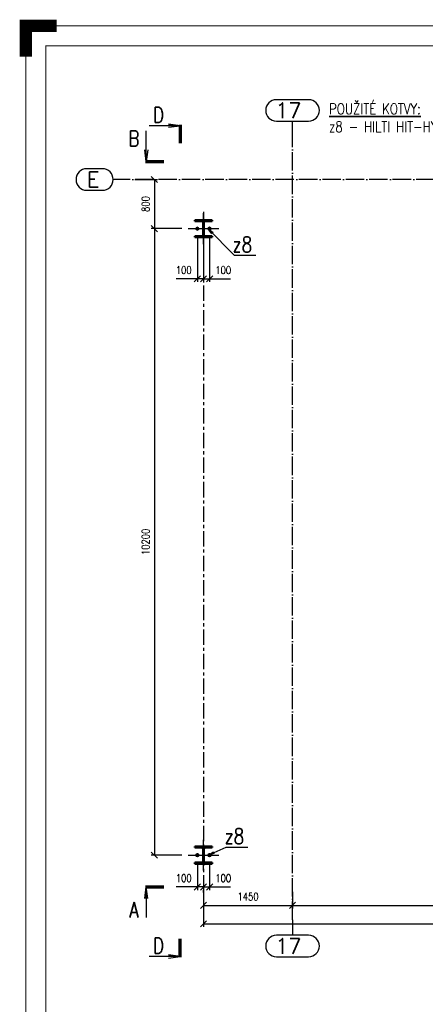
# Paper-space layout 'Layout1' of a CAD drawing. Extents: x -2 to 1033, y -36 to 596.
# Tile 9 of 56: x -2 to 130, y 275 to 596. Entities that reach past the tile are written whole.
import ezdxf
from ezdxf.enums import TextEntityAlignment as Align

# ---------------------------------------------------------------- set-up
doc = ezdxf.new("R2010")
doc.units = 0
for name, pattern in [('ACAD_ISO02W100', [15, 12, -3]), ('ACAD_ISO04W100', [30.5, 24, -3, 0.5, -3]), ('HP_01_CER_B', [8, 5, -1, 1, -1])]:
    doc.linetypes.add(name, pattern=pattern)
doc.layers.get('0').update_dxf_attribs({"linetype": 'CONTINUOUS'})
doc.layers.get('DEFPOINTS').update_dxf_attribs({"color": 132, "linetype": 'CONTINUOUS'})
doc.layers.add('RAMECEK_HP', color=251, linetype='CONTINUOUS')
for name, color, linetype, lineweight in [('SS_KOTVY', 2, 'CONTINUOUS', 35), ('SS_KOTY', 3, 'CONTINUOUS', 25), ('SS_OSY_025', 7, 'HP_01_CER_B', 25), ('SS_PLNA_025', 7, 'CONTINUOUS', 25), ('SS_POPIS_PROFILU', 13, 'CONTINUOUS', 25), ('SS_REZ', 6, 'CONTINUOUS', 70), ('SS_SLOUPY', 143, 'CONTINUOUS', 50), ('SS_SRAFY', 8, 'CONTINUOUS', 18), ('SS_TEXT35', 2, 'CONTINUOUS', 35), ('SS_TEXT7', 6, 'CONTINUOUS', 70)]:
    doc.layers.add(name, color=color, linetype=linetype, lineweight=lineweight)
doc.styles.add('ROMANS', font='romans.shx', dxfattribs={"width": 0.8})
doc.styles.add('romans.shx', font='romans.shx', dxfattribs={"height": 5})
doc.dimstyles.new('A-1_(2.5)_50AS', dxfattribs={"dimtxt": 2.5, "dimasz": 2, "dimexe": 1, "dimexo": 2, "dimgap": 0, "dimtad": 0, "dimdec": 1, "dimlfac": 50, "dimrnd": 1, "dimtxsty": 'ROMANS', "dimblk1": 'OBLIQUE', "dimblk2": 'OBLIQUE', "dimsah": 1, "dimcen": 2, "dimclrd": 256, "dimclre": 256, "dimclrt": 256, "dimadec": 1, "dimazin": 2, "dimtfac": 0.714286, "dimtdec": 1, "dimtmove": 0, "dimatfit": 3, "dimldrblk": 'OPEN', "dimfxl": 1, "dimtvp": 1.142857, "dimtfill": 1, "dimtolj": 1, "dimlwd": -1, "dimlwe": -1, "dimarcsym": 0})
pattern_1 = [(45, (-3807.25321, -274.841623), (-0.0449012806, 0.0449012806), [])]

# ---------------------------------------------------------------- blocks, each defined once
blk = doc.blocks.new('*U6')
at = {"layer": 'RAMECEK_HP', "lineweight": 40, "const_width": 4}
blk.add_lwpolyline([(0, 584), (0, 594), (10, 594)], dxfattribs=at)
at = {"layer": 'RAMECEK_HP', "lineweight": 35, "const_width": 0.35}
for points in [[(0, 594), (0, 0), (841, 0), (841, 594)], [(6.5, 587.5), (6.5, 6.5), (834.5, 6.5), (834.5, 587.5)]]:
    blk.add_lwpolyline(points, close=True, dxfattribs=at)
at = {"layer": 'DEFPOINTS', "style": 'ROMANS', "width": 0.8}
blk.add_attdef('TISK', text='', height=10, dxfattribs=at).set_placement((841, -33), align=Align.RIGHT)
blk = doc.blocks.new('0KRIZ(Z)')
at = {"color": 0, "linetype": 'ByBlock', "ltscale": 0.5}
for p, q in [((0, -0.5), (0, 0.5)), ((-0.5, 0), (0.5, 0)), ((0, 0), (0, 0, 1))]:
    blk.add_line(p, q, dxfattribs=at)
blk = doc.blocks.new('_Oblique')
at = {"color": 0, "linetype": 'ByBlock', "lineweight": -2}
blk.add_line((-0.5, -0.5), (0.5, 0.5), dxfattribs=at)
blk = doc.blocks.new('*D9')
at = {"layer": 'DEFPOINTS', "color": 0, "transparency": 16777216}
for p in [(57.85, 313.83, 10), (86.85, 313.96), (86.85, 307.6)]:
    blk.add_point(p, dxfattribs=at)
at = {"layer": 'SS_KOTY', "transparency": 16777216}
for p, q in [((57.85, 311.83), (57.85, 306.6)), ((86.85, 311.96), (86.85, 306.6)), ((57.85, 307.6), (86.85, 307.6))]:
    blk.add_line(p, q, dxfattribs=at)
at = {"layer": 'SS_KOTY', "transparency": 16777216, "xscale": 2, "yscale": 2, "zscale": 2, "rotation": 180}
blk.add_blockref('_Oblique', (57.85, 307.6), dxfattribs=at)
at = {"layer": 'SS_KOTY', "transparency": 16777216, "xscale": 2, "yscale": 2, "zscale": 2}
blk.add_blockref('_Oblique', (86.85, 307.6), dxfattribs=at)
at = {"layer": 'SS_KOTY', "transparency": 16777216, "insert": (72.35, 310.46), "char_height": 2.5, "attachment_point": 5, "style": 'ROMANS', "bg_fill": 3, "box_fill_scale": 1.1, "bg_fill_color": 256, "bg_fill_true_color": 13158600, "bg_fill_transparency": 0}
blk.add_mtext('\\A1;1450', dxfattribs=at)
blk = doc.blocks.new('_OPEN')
at = {"color": 0, "linetype": 'ByBlock'}
for p, q in [((-1, 0.17), (0, 0)), ((0, 0), (-1, -0.17)), ((0, 0), (-1, 0))]:
    blk.add_line(p, q, dxfattribs=at)
blk = doc.blocks.new('*D12')
at = {"layer": 'DEFPOINTS', "color": 0, "transparency": 16777216}
for p in [(33.44, 543.96), (41.85, 527.96), (52.85, 527.96)]:
    blk.add_point(p, dxfattribs=at)
at = {"layer": 'SS_KOTY', "transparency": 16777216}
for p, q in [((35.44, 543.96), (42.85, 543.96)), ((41.85, 543.96), (41.85, 527.96)), ((50.85, 527.96), (40.85, 527.96))]:
    blk.add_line(p, q, dxfattribs=at)
at = {"layer": 'SS_KOTY', "transparency": 16777216, "xscale": 2, "yscale": 2, "zscale": 2}
for p, rotation in [((41.85, 543.96), 90), ((41.85, 527.96), 270)]:
    blk.add_blockref('_Oblique', p, dxfattribs=dict(at, rotation=rotation))
at = {"layer": 'SS_KOTY', "transparency": 16777216, "insert": (38.99, 535.96), "char_height": 2.5, "attachment_point": 5, "rotation": 90, "style": 'ROMANS', "bg_fill": 3, "box_fill_scale": 1.1, "bg_fill_color": 256, "bg_fill_true_color": 13158600, "bg_fill_transparency": 0}
blk.add_mtext('\\A1;800', dxfattribs=at)
blk = doc.blocks.new('*D13')
at = {"layer": 'DEFPOINTS', "color": 0, "transparency": 16777216}
for p in [(52.85, 527.96), (41.85, 323.96), (52.85, 323.96)]:
    blk.add_point(p, dxfattribs=at)
at = {"layer": 'SS_KOTY', "transparency": 16777216}
for p, q in [((50.85, 527.96), (40.85, 527.96)), ((41.85, 527.96), (41.85, 323.96)), ((50.85, 323.96), (40.85, 323.96))]:
    blk.add_line(p, q, dxfattribs=at)
at = {"layer": 'SS_KOTY', "transparency": 16777216, "xscale": 2, "yscale": 2, "zscale": 2}
for p, rotation in [((41.85, 527.96), 90), ((41.85, 323.96), 270)]:
    blk.add_blockref('_Oblique', p, dxfattribs=dict(at, rotation=rotation))
at = {"layer": 'SS_KOTY', "transparency": 16777216, "insert": (38.99, 425.96), "char_height": 2.5, "attachment_point": 5, "rotation": 90, "style": 'ROMANS', "bg_fill": 3, "box_fill_scale": 1.1, "bg_fill_color": 256, "bg_fill_true_color": 13158600, "bg_fill_transparency": 0}
blk.add_mtext('\\A1;10200', dxfattribs=at)
blk = doc.blocks.new('*D14')
at = {"layer": 'DEFPOINTS', "color": 0, "transparency": 16777216}
for p in [(55.85, 323.52, 1), (55.85, 313.6), (57.85, 313.83, 10)]:
    blk.add_point(p, dxfattribs=at)
at = {"layer": 'SS_KOTY', "transparency": 16777216}
for p, q in [((55.85, 321.52), (55.85, 312.6)), ((55.85, 313.6), (48.99, 313.6)), ((57.85, 313.6), (55.85, 313.6)), ((57.85, 311.83), (57.85, 312.6))]:
    blk.add_line(p, q, dxfattribs=at)
at = {"layer": 'SS_KOTY', "transparency": 16777216, "xscale": 2, "yscale": 2, "zscale": 2, "rotation": 180}
blk.add_blockref('_Oblique', (55.85, 313.6), dxfattribs=at)
at = {"layer": 'SS_KOTY', "transparency": 16777216, "xscale": 2, "yscale": 2, "zscale": 2}
blk.add_blockref('_Oblique', (57.85, 313.6), dxfattribs=at)
at = {"layer": 'SS_KOTY', "transparency": 16777216, "insert": (51.42, 316.46), "char_height": 2.5, "attachment_point": 5, "style": 'ROMANS', "bg_fill": 3, "box_fill_scale": 1.1, "bg_fill_color": 256, "bg_fill_true_color": 13158600, "bg_fill_transparency": 0}
blk.add_mtext('\\A1;100', dxfattribs=at)
blk = doc.blocks.new('*D15')
at = {"layer": 'DEFPOINTS', "color": 0, "transparency": 16777216}
for p in [(59.85, 323.52, 1), (57.85, 318.96), (59.85, 313.6)]:
    blk.add_point(p, dxfattribs=at)
at = {"layer": 'SS_KOTY', "transparency": 16777216}
for p, q in [((59.85, 321.52), (59.85, 312.6)), ((57.85, 316.96), (57.85, 312.6)), ((57.85, 313.6), (59.85, 313.6)), ((59.85, 313.6), (66.7, 313.6))]:
    blk.add_line(p, q, dxfattribs=at)
at = {"layer": 'SS_KOTY', "transparency": 16777216, "xscale": 2, "yscale": 2, "zscale": 2, "rotation": 180}
blk.add_blockref('_Oblique', (57.85, 313.6), dxfattribs=at)
at = {"layer": 'SS_KOTY', "transparency": 16777216, "xscale": 2, "yscale": 2, "zscale": 2}
blk.add_blockref('_Oblique', (59.85, 313.6), dxfattribs=at)
at = {"layer": 'SS_KOTY', "transparency": 16777216, "insert": (64.28, 316.46), "char_height": 2.5, "attachment_point": 5, "style": 'ROMANS', "bg_fill": 3, "box_fill_scale": 1.1, "bg_fill_color": 256, "bg_fill_true_color": 13158600, "bg_fill_transparency": 0}
blk.add_mtext('\\A1;100', dxfattribs=at)
blk = doc.blocks.new('*D16')
at = {"layer": 'DEFPOINTS', "color": 0, "transparency": 16777216}
for p in [(259.85, 347.83), (86.85, 313.96), (259.85, 307.6)]:
    blk.add_point(p, dxfattribs=at)
at = {"layer": 'SS_KOTY', "transparency": 16777216}
for p, q in [((259.85, 345.83), (259.85, 306.6)), ((86.85, 311.96), (86.85, 306.6)), ((86.85, 307.6), (259.85, 307.6))]:
    blk.add_line(p, q, dxfattribs=at)
at = {"layer": 'SS_KOTY', "transparency": 16777216, "xscale": 2, "yscale": 2, "zscale": 2, "rotation": 180}
blk.add_blockref('_Oblique', (86.85, 307.6), dxfattribs=at)
at = {"layer": 'SS_KOTY', "transparency": 16777216, "xscale": 2, "yscale": 2, "zscale": 2}
blk.add_blockref('_Oblique', (259.85, 307.6), dxfattribs=at)
at = {"layer": 'SS_KOTY', "transparency": 16777216, "insert": (173.35, 310.46), "char_height": 2.5, "attachment_point": 5, "style": 'ROMANS', "bg_fill": 3, "box_fill_scale": 1.1, "bg_fill_color": 256, "bg_fill_true_color": 13158600, "bg_fill_transparency": 0}
blk.add_mtext('\\A1;8650', dxfattribs=at)
blk = doc.blocks.new('*D18')
at = {"layer": 'DEFPOINTS', "color": 0, "transparency": 16777216}
for p in [(259.85, 347.83), (57.85, 314.78), (259.85, 301.6)]:
    blk.add_point(p, dxfattribs=at)
at = {"layer": 'SS_KOTY', "transparency": 16777216}
for p, q in [((259.85, 345.83), (259.85, 300.6)), ((57.85, 312.78), (57.85, 300.6)), ((57.85, 301.6), (259.85, 301.6))]:
    blk.add_line(p, q, dxfattribs=at)
at = {"layer": 'SS_KOTY', "transparency": 16777216, "xscale": 2, "yscale": 2, "zscale": 2, "rotation": 180}
blk.add_blockref('_Oblique', (57.85, 301.6), dxfattribs=at)
at = {"layer": 'SS_KOTY', "transparency": 16777216, "xscale": 2, "yscale": 2, "zscale": 2}
blk.add_blockref('_Oblique', (259.85, 301.6), dxfattribs=at)
at = {"layer": 'SS_KOTY', "transparency": 16777216, "insert": (158.85, 304.46), "char_height": 2.5, "attachment_point": 5, "style": 'ROMANS', "bg_fill": 3, "box_fill_scale": 1.1, "bg_fill_color": 256, "bg_fill_true_color": 13158600, "bg_fill_transparency": 0}
blk.add_mtext('\\A1;10100', dxfattribs=at)
blk = doc.blocks.new('*D21')
at = {"layer": 'DEFPOINTS', "color": 0, "transparency": 16777216}
for p in [(55.85, 527.52, 1), (55.85, 511.6), (57.85, 511.6)]:
    blk.add_point(p, dxfattribs=at)
at = {"layer": 'SS_KOTY', "transparency": 16777216}
for p, q in [((55.85, 525.52), (55.85, 510.6)), ((57.85, 513.6), (57.85, 512.6)), ((55.85, 511.6), (48.99, 511.6)), ((57.85, 511.6), (55.85, 511.6))]:
    blk.add_line(p, q, dxfattribs=at)
at = {"layer": 'SS_KOTY', "transparency": 16777216, "xscale": 2, "yscale": 2, "zscale": 2, "rotation": 180}
blk.add_blockref('_Oblique', (55.85, 511.6), dxfattribs=at)
at = {"layer": 'SS_KOTY', "transparency": 16777216, "xscale": 2, "yscale": 2, "zscale": 2}
blk.add_blockref('_Oblique', (57.85, 511.6), dxfattribs=at)
at = {"layer": 'SS_KOTY', "transparency": 16777216, "insert": (51.42, 514.46), "char_height": 2.5, "attachment_point": 5, "style": 'ROMANS', "bg_fill": 3, "box_fill_scale": 1.1, "bg_fill_color": 256, "bg_fill_true_color": 13158600, "bg_fill_transparency": 0}
blk.add_mtext('\\A1;100', dxfattribs=at)
blk = doc.blocks.new('*D22')
at = {"layer": 'DEFPOINTS', "color": 0, "transparency": 16777216}
for p in [(59.85, 527.52, 1), (57.85, 522.96), (59.85, 511.6)]:
    blk.add_point(p, dxfattribs=at)
at = {"layer": 'SS_KOTY', "transparency": 16777216}
for p, q in [((59.85, 525.52), (59.85, 510.6)), ((57.85, 520.96), (57.85, 510.6)), ((57.85, 511.6), (59.85, 511.6)), ((59.85, 511.6), (66.7, 511.6))]:
    blk.add_line(p, q, dxfattribs=at)
at = {"layer": 'SS_KOTY', "transparency": 16777216, "xscale": 2, "yscale": 2, "zscale": 2, "rotation": 180}
blk.add_blockref('_Oblique', (57.85, 511.6), dxfattribs=at)
at = {"layer": 'SS_KOTY', "transparency": 16777216, "xscale": 2, "yscale": 2, "zscale": 2}
blk.add_blockref('_Oblique', (59.85, 511.6), dxfattribs=at)
at = {"layer": 'SS_KOTY', "transparency": 16777216, "insert": (64.28, 514.46), "char_height": 2.5, "attachment_point": 5, "style": 'ROMANS', "bg_fill": 3, "box_fill_scale": 1.1, "bg_fill_color": 256, "bg_fill_true_color": 13158600, "bg_fill_transparency": 0}
blk.add_mtext('\\A1;100', dxfattribs=at)
blk = doc.blocks.new('*U83')
at = {"layer": 'SS_PLNA_025'}
blk.add_lwpolyline([(-5.2, -3.78), (-5.72, 0), (-6.25, -3.78), (-5.72, 0), (-5.72, -10)], dxfattribs=at)
at = {"layer": 'SS_REZ'}
blk.add_line((-5.99, 0), (0, 0), dxfattribs=at)
at = {"layer": 'SS_TEXT7', "style": 'ROMANS', "width": 0.8}
blk.add_attdef('REZv', text='', height=5, dxfattribs=at).set_placement((-9.72, -10), align=Align.CENTER)
blk = doc.blocks.new('*U85')
at = {"layer": 'SS_PLNA_025'}
blk.add_lwpolyline([(-5.2, 3.78), (-5.72, 0), (-6.25, 3.78), (-5.72, 0), (-5.72, 10)], dxfattribs=at)
at = {"layer": 'SS_REZ'}
blk.add_line((-5.99, 0), (0, 0), dxfattribs=at)
at = {"layer": 'SS_TEXT7', "style": 'ROMANS', "width": 0.8}
blk.add_attdef('REZv', text='', height=5, dxfattribs=at).set_placement((-9.72, 5), align=Align.CENTER)
blk = doc.blocks.new('*U88')
at = {"layer": 'SS_PLNA_025'}
blk.add_lwpolyline([(-3.78, -6.25), (0, -5.72), (-3.78, -5.2), (0, -5.72), (-10, -5.72)], dxfattribs=at)
at = {"layer": 'SS_REZ'}
blk.add_line((0, -5.99), (0, 0), dxfattribs=at)
at = {"layer": 'SS_TEXT7', "style": 'ROMANS', "width": 0.8}
blk.add_attdef('REZs', text='', height=5, dxfattribs=at).set_placement((-7, -4.72), align=Align.CENTER)
blk = doc.blocks.new('*U89')
at = {"layer": 'SS_PLNA_025'}
blk.add_lwpolyline([(-3.78, 5.2), (0, 5.72), (-3.78, 6.25), (0, 5.72), (-10, 5.72)], dxfattribs=at)
at = {"layer": 'SS_REZ'}
blk.add_line((0, 5.99), (0, 0), dxfattribs=at)
at = {"layer": 'SS_TEXT7', "style": 'ROMANS', "width": 0.8}
blk.add_attdef('REZs', text='', height=5, dxfattribs=at).set_placement((-7, 6.72), align=Align.CENTER)

psp = doc.layouts.get("Layout1")

# ---------------------------------------------------------------- linework, layer by layer
at = {"layer": 'SS_OSY_025', "linetype": 'Continuous', "ltscale": 0.25}
for p, q in [((92.073, 569.9574), (81.6206, 569.9574)), ((81.6206, 562.9574), (92.073, 562.9574)), ((24.9402, 547.4584), (19.845, 547.4584)), ((19.845, 540.4584), (24.9402, 540.4584)), ((92.073, 297.8594), (81.6206, 297.8594)), ((81.6206, 290.8594), (92.073, 290.8594))]:
    psp.add_line(p, q, dxfattribs=at)
at = {"layer": 'SS_OSY_025', "linetype": 'ACAD_ISO04W100', "ltscale": 0.25}
for p, q in [((86.8468, 557.9574), (86.8468, 562.9574)), ((86.8468, 557.9584), (86.8468, 557.9574))]:
    psp.add_line(p, q, dxfattribs=at)
at = {"layer": 'SS_OSY_025'}
psp.add_line((57.8468, 533.4623, 10), (57.8468, 313.8284, 10), dxfattribs=at)
at = {"layer": 'SS_OSY_025', "linetype": 'Continuous', "ltscale": 0.25}
for centre, start, end in [((81.6206, 566.4574), 90, 270), ((92.073, 566.4574), 270, 90), ((19.845, 543.9584), 90, 270), ((24.9402, 543.9584), 270, 90), ((81.6206, 294.3594), 90, 270), ((92.073, 294.3594), 270, 90)]:
    psp.add_arc(centre, 3.5, start, end, dxfattribs=at)
at = {"layer": 'SS_SLOUPY', "color": 1, "linetype": 'Continuous', "ltscale": 0.25}
for p, q in [((60.6468, 530.7584), (55.0468, 530.7584)), ((55.0468, 530.7584), (55.0468, 530.3984)), ((55.0468, 530.3984), (57.2618, 530.3984)), ((58.4318, 530.3984), (60.6468, 530.3984)), ((60.6468, 530.3984), (60.6468, 530.7584)), ((55.0468, 326.7584), (55.0468, 326.3984))]:
    psp.add_line(p, q, dxfattribs=at)
at = {"layer": 'SS_SLOUPY', "color": 1, "linetype": 'Continuous', "ltscale": 0.25, "extrusion": (0, 0, -1)}
for centre, start, end in [((-57.2618, 529.9184), 90, 180), ((-58.4318, 529.9184), 0, 90)]:
    psp.add_arc(centre, 0.48, start, end, dxfattribs=at)

# ---------------------------------------------------------------- block references
at = {"layer": 'RAMECEK_HP'}
psp.add_blockref('*U6', (0, 0), dxfattribs=at)
at = {"layer": 'SS_OSY_025', "xscale": 10, "yscale": 10}
for p in [(57.8468, 527.9584), (57.8468, 323.9584)]:
    psp.add_blockref('0KRIZ(Z)', p, dxfattribs=at)
at = {"layer": 'SS_REZ'}
for name, p, values in [('*U89', (50.2086, 555.7521), {'REZs': 'D'}), ('*U85', (44.9503, 549.8054, -10), {'REZv': 'B'}), ('*U83', (44.9503, 313.6045, -10), {'REZv': 'A'}), ('*U88', (50.2086, 296.7033), {'REZs': 'D'})]:
    psp.add_blockref(name, p, dxfattribs=at).add_auto_attribs(values)

# ---------------------------------------------------------------- texts
at = {"layer": 'SS_OSY_025', "color": 7, "style": 'romans.shx'}
for s, p in [('17', (81.1817, 563.9574)), ('E', (19.9022, 541.4584)), ('17', (81.1817, 291.8594))]:
    psp.add_text(s, height=5, dxfattribs=at).set_placement(p)
at = {"layer": 'SS_TEXT35', "insert": (98.7367, 568.7187), "char_height": 3.5, "attachment_point": 1, "style": 'ROMANS'}
psp.add_mtext_dynamic_manual_height_columns('{\\LPOUŽITÉ KOTVY:\\P}z8 - HILTI HIT-HY 200-A V3 + HAS-U M24x300 8.8 hef = min. 200 mm', width=239.392882, gutter_width=12.5, heights=[0], dxfattribs=at)

# ---------------------------------------------------------------- next in the draw order: dimensions: what is measured, and where the dimension line sits
at = {"layer": 'SS_KOTY'}
dim = psp.add_linear_dim(base=(41.8516, 527.9584), p1=(33.4402, 543.9584), p2=(52.8468, 527.9584), angle=90, dimstyle='A-1_(2.5)_50AS', dxfattribs=at)
dim.commit()
dim.dimension.update_dxf_attribs({"geometry": '*D12', "text_midpoint": (38.9944, 535.9584)})
dim = psp.add_linear_dim(base=(86.8468, 307.6045), p1=(57.8468, 313.8284, 10), p2=(86.8468, 313.9584), dimstyle='A-1_(2.5)_50AS', dxfattribs=at)
dim.commit()
dim.dimension.update_dxf_attribs({"geometry": '*D9', "text_midpoint": (72.3468, 310.4617)})

# ---------------------------------------------------------------- next in the draw order: linework, layer by layer
at = {"layer": 'SS_OSY_025', "linetype": 'ACAD_ISO04W100', "ltscale": 0.25}
for p, q in [((33.4402, 543.9584), (28.4402, 543.9584)), ((308.4468, 543.9584), (33.4392, 543.9584)), ((33.4392, 543.9584), (33.4402, 543.9584))]:
    psp.add_line(p, q, dxfattribs=at)

# ---------------------------------------------------------------- next in the draw order: dimensions: what is measured, and where the dimension line sits
at = {"layer": 'SS_KOTY'}
dim = psp.add_linear_dim(base=(41.8516, 323.9584), p1=(52.8468, 527.9584), p2=(52.8468, 323.9584), angle=90, dimstyle='A-1_(2.5)_50AS', override={"dimtmove": 1}, dxfattribs=at)
dim.commit()
dim.dimension.update_dxf_attribs({"geometry": '*D13', "text_midpoint": (38.9944, 425.9584)})
dim = psp.add_linear_dim(base=(259.8468, 307.6045), p1=(86.8468, 313.9584), p2=(259.8468, 347.8284), dimstyle='A-1_(2.5)_50AS', override={"dimtmove": 1}, dxfattribs=at)
dim.commit()
dim.dimension.update_dxf_attribs({"geometry": '*D16', "text_midpoint": (173.3468, 310.4617)})

# ---------------------------------------------------------------- next in the draw order: dimensions: what is measured, and where the dimension line sits
for base, p1, p2, picture, middle in [((55.8468, 511.6045), (57.8468, 511.6045), (55.8468, 527.5184, 1), '*D21', (51.4182, 514.4617)), ((55.8468, 313.6045), (57.8468, 313.8284, 10), (55.8468, 323.5184, 1), '*D14', (51.4182, 316.4617))]:
    dim = psp.add_linear_dim(base=base, p1=p1, p2=p2, dimstyle='A-1_(2.5)_50AS', dxfattribs=at)
    dim.commit()
    dim.dimension.update_dxf_attribs({"geometry": picture, "text_midpoint": middle})

# ---------------------------------------------------------------- next in the draw order: linework, layer by layer
at = {"layer": 'SS_SLOUPY', "color": 1, "linetype": 'Continuous', "ltscale": 0.25}
for p, q in [((55.0468, 525.5184), (55.0468, 525.1584)), ((55.0468, 321.5184), (55.0468, 321.1584))]:
    psp.add_line(p, q, dxfattribs=at)

# ---------------------------------------------------------------- next in the draw order: dimensions: what is measured, and where the dimension line sits
at = {"layer": 'SS_KOTY'}
for base, p1, p2, picture, middle in [((59.8468, 511.6045), (57.8468, 522.9584), (59.8468, 527.5184, 1), '*D22', (64.2754, 514.4617)), ((59.8468, 313.6045), (57.8468, 318.9584), (59.8468, 323.5184, 1), '*D15', (64.2754, 316.4617))]:
    dim = psp.add_linear_dim(base=base, p1=p1, p2=p2, dimstyle='A-1_(2.5)_50AS', dxfattribs=at)
    dim.commit()
    dim.dimension.update_dxf_attribs({"geometry": picture, "text_midpoint": middle})

# ---------------------------------------------------------------- next in the draw order: hatches: boundary and pattern name
at = {"layer": 'SS_SRAFY'}
h = psp.add_hatch(dxfattribs=at)
h.set_pattern_fill('ANSI31', color=5, scale=0.02, style=0)
h.set_pattern_definition(pattern_1)
h.paths.add_polyline_path([(55.0468, 525.5184), (55.0468, 525.1584), (60.6468, 525.1584), (60.6468, 525.5184), (58.4318, 525.5184, -0.41421356), (57.9518, 525.9984), (57.9518, 529.9184, -0.41421356), (58.4318, 530.3984), (60.6468, 530.3984), (60.6468, 530.7584), (55.0468, 530.7584), (55.0468, 530.3984), (57.2618, 530.3984, -0.41421356), (57.7418, 529.9184), (57.7418, 525.9984, -0.41421356), (57.2618, 525.5184)], flags=0)

# ---------------------------------------------------------------- next in the draw order: linework, layer by layer
at = {"layer": 'SS_KOTVY', "color": 7, "linetype": 'ACAD_ISO04W100', "ltscale": 0.25}
for p, q in [((55.4068, 527.9584), (56.2868, 527.9584)), ((55.6068, 527.9584), (56.0868, 527.9584)), ((55.8468, 527.5184), (55.8468, 528.3984)), ((55.8468, 527.7184), (55.8468, 528.1984)), ((55.8468, 527.9584), (55.8468, 527.9584)), ((59.4068, 527.9584), (60.2868, 527.9584)), ((59.6068, 527.9584), (60.0868, 527.9584)), ((59.8468, 527.5184), (59.8468, 528.3984)), ((59.8468, 527.7184), (59.8468, 528.1984)), ((59.8468, 527.9584), (59.8468, 527.9584))]:
    psp.add_line(p, q, dxfattribs=at)
at = {"layer": 'SS_KOTVY', "color": 1, "linetype": 'Continuous', "ltscale": 0.25}
for p, q in [((55.8468, 528.3744), (55.4865, 528.1664)), ((55.4865, 528.1664), (55.4865, 527.7504)), ((55.4865, 527.7504), (55.8468, 527.5424)), ((56.2071, 528.1664), (55.8468, 528.3744)), ((55.8468, 527.5424), (56.2071, 527.7504)), ((56.2071, 527.7504), (56.2071, 528.1664)), ((59.8468, 528.3744), (59.4865, 528.1664)), ((59.4865, 528.1664), (59.4865, 527.7504)), ((59.4865, 527.7504), (59.8468, 527.5424)), ((60.2071, 528.1664), (59.8468, 528.3744)), ((59.8468, 527.5424), (60.2071, 527.7504)), ((60.2071, 527.7504), (60.2071, 528.1664))]:
    psp.add_line(p, q, dxfattribs=at)
for centre, radius in [((55.8468, 527.9584), 0.44), ((55.8468, 527.9584), 0.24), ((59.8468, 527.9584), 0.44), ((59.8468, 527.9584), 0.24)]:
    psp.add_circle(centre, radius, dxfattribs=at)
at = {"layer": 'SS_POPIS_PROFILU', "color": 0, "linetype": 'ByBlock'}
for p, q in [((60.5728, 526.253), (59.4091, 527.9134)), ((59.4091, 527.9134), (61.0484, 526.7202)), ((59.4091, 527.9134), (60.8106, 526.4866))]:
    psp.add_line(p, q, dxfattribs=at)
at = {"layer": 'SS_POPIS_PROFILU', "color": 13}
psp.add_lwpolyline([(59.4091, 527.9134), (67.8615, 519.3084), (74.9091, 519.3084)], dxfattribs=at)
at = {"layer": 'SS_SLOUPY', "color": 1, "linetype": 'Continuous', "ltscale": 0.25}
for p, q in [((57.7418, 529.9184), (57.7418, 525.9984)), ((57.9518, 525.9984), (57.9518, 529.9184)), ((57.2618, 525.5184), (55.0468, 525.5184)), ((55.0468, 525.1584), (60.6468, 525.1584)), ((60.6468, 525.5184), (58.4318, 525.5184)), ((60.6468, 525.1584), (60.6468, 525.5184))]:
    psp.add_line(p, q, dxfattribs=at)
at = {"layer": 'SS_SLOUPY', "color": 7, "linetype": 'ACAD_ISO04W100', "ltscale": 0.25}
psp.add_line((57.8468, 527.9584), (57.8468, 527.9584), dxfattribs=at)
at = {"layer": 'SS_SLOUPY', "color": 3, "linetype": 'ACAD_ISO02W100', "ltscale": 0.25}
for centre in [(55.8468, 527.9584), (59.8468, 527.9584)]:
    psp.add_circle(centre, 0.26, dxfattribs=at)
at = {"layer": 'SS_SLOUPY', "color": 1, "linetype": 'Continuous', "ltscale": 0.25, "extrusion": (0, 0, -1)}
for centre, start, end in [((-57.2618, 525.9984), 180, 270), ((-58.4318, 525.9984), 270, 0)]:
    psp.add_arc(centre, 0.48, start, end, dxfattribs=at)

# ---------------------------------------------------------------- next in the draw order: texts
at = {"layer": 'SS_POPIS_PROFILU', "color": 4, "style": 'romans.shx', "width": 0.8}
psp.add_text('z8', height=5, dxfattribs=at).set_placement((67.3385, 520.3084))

# ---------------------------------------------------------------- next in the draw order: dimensions: what is measured, and where the dimension line sits
at = {"layer": 'SS_KOTY'}
dim = psp.add_linear_dim(base=(259.8468, 301.6045), p1=(57.8468, 314.7815), p2=(259.8468, 347.8284), dimstyle='A-1_(2.5)_50AS', dxfattribs=at)
dim.commit()
dim.dimension.update_dxf_attribs({"geometry": '*D18', "text_midpoint": (158.8468, 304.4617)})

# ---------------------------------------------------------------- next in the draw order: hatches: boundary and pattern name
at = {"layer": 'SS_SRAFY'}
h = psp.add_hatch(dxfattribs=at)
h.set_pattern_fill('ANSI31', color=5, scale=0.02, style=0)
h.set_pattern_definition(pattern_1)
h.paths.add_polyline_path([(55.0468, 321.5184), (55.0468, 321.1584), (60.6468, 321.1584), (60.6468, 321.5184), (58.4318, 321.5184, -0.41421356), (57.9518, 321.9984), (57.9518, 325.9184, -0.41421356), (58.4318, 326.3984), (60.6468, 326.3984), (60.6468, 326.7584), (55.0468, 326.7584), (55.0468, 326.3984), (57.2618, 326.3984, -0.41421356), (57.7418, 325.9184), (57.7418, 321.9984, -0.41421356), (57.2618, 321.5184)], flags=0)

# ---------------------------------------------------------------- next in the draw order: linework, layer by layer
at = {"layer": 'SS_KOTVY', "color": 7, "linetype": 'ACAD_ISO04W100', "ltscale": 0.25}
for p, q in [((55.4068, 323.9584), (56.2868, 323.9584)), ((55.6068, 323.9584), (56.0868, 323.9584)), ((55.8468, 323.5184), (55.8468, 324.3984)), ((55.8468, 323.7184), (55.8468, 324.1984)), ((55.8468, 323.9584), (55.8468, 323.9584)), ((59.4068, 323.9584), (60.2868, 323.9584)), ((59.6068, 323.9584), (60.0868, 323.9584)), ((59.8468, 323.5184), (59.8468, 324.3984)), ((59.8468, 323.7184), (59.8468, 324.1984)), ((59.8468, 323.9584), (59.8468, 323.9584))]:
    psp.add_line(p, q, dxfattribs=at)
at = {"layer": 'SS_KOTVY', "color": 1, "linetype": 'Continuous', "ltscale": 0.25}
for p, q in [((55.8468, 324.3744), (55.4865, 324.1664)), ((55.4865, 324.1664), (55.4865, 323.7504)), ((56.2071, 324.1664), (55.8468, 324.3744)), ((56.2071, 323.7504), (56.2071, 324.1664)), ((59.8468, 324.3744), (59.4865, 324.1664)), ((59.4865, 324.1664), (59.4865, 323.7504)), ((60.2071, 324.1664), (59.8468, 324.3744)), ((60.2071, 323.7504), (60.2071, 324.1664)), ((55.4865, 323.7504), (55.8468, 323.5424)), ((55.8468, 323.5424), (56.2071, 323.7504)), ((59.4865, 323.7504), (59.8468, 323.5424)), ((59.8468, 323.5424), (60.2071, 323.7504))]:
    psp.add_line(p, q, dxfattribs=at)
for centre, radius in [((55.8468, 323.9584), 0.44), ((55.8468, 323.9584), 0.24), ((59.8468, 323.9584), 0.44), ((59.8468, 323.9584), 0.24)]:
    psp.add_circle(centre, radius, dxfattribs=at)
at = {"layer": 'SS_OSY_025', "linetype": 'ACAD_ISO04W100', "ltscale": 0.25}
for p, q in [((86.8468, 302.8584), (86.8468, 557.9584)), ((86.8468, 302.8584), (86.8468, 302.8594)), ((86.8468, 302.8594), (86.8468, 297.8594))]:
    psp.add_line(p, q, dxfattribs=at)
at = {"layer": 'SS_POPIS_PROFILU', "color": 0, "linetype": 'ByBlock'}
for p, q in [((59.4081, 323.9246), (61.089, 325.0584)), ((59.4081, 323.9246), (61.2275, 324.7552)), ((61.3659, 324.452), (59.4081, 323.9246))]:
    psp.add_line(p, q, dxfattribs=at)
at = {"layer": 'SS_POPIS_PROFILU', "color": 13}
psp.add_lwpolyline([(59.4081, 323.9246), (65.2868, 326.6084), (72.3344, 326.6084)], dxfattribs=at)
at = {"layer": 'SS_SLOUPY', "color": 1, "linetype": 'Continuous', "ltscale": 0.25}
for p, q in [((60.6468, 326.7584), (55.0468, 326.7584)), ((55.0468, 326.3984), (57.2618, 326.3984)), ((57.7418, 325.9184), (57.7418, 321.9984)), ((57.9518, 321.9984), (57.9518, 325.9184)), ((58.4318, 326.3984), (60.6468, 326.3984)), ((60.6468, 326.3984), (60.6468, 326.7584)), ((57.2618, 321.5184), (55.0468, 321.5184)), ((55.0468, 321.1584), (60.6468, 321.1584)), ((60.6468, 321.5184), (58.4318, 321.5184)), ((60.6468, 321.1584), (60.6468, 321.5184))]:
    psp.add_line(p, q, dxfattribs=at)
at = {"layer": 'SS_SLOUPY', "color": 7, "linetype": 'ACAD_ISO04W100', "ltscale": 0.25}
psp.add_line((57.8468, 323.9584), (57.8468, 323.9584), dxfattribs=at)
at = {"layer": 'SS_SLOUPY', "color": 3, "linetype": 'ACAD_ISO02W100', "ltscale": 0.25}
for centre in [(55.8468, 323.9584), (59.8468, 323.9584)]:
    psp.add_circle(centre, 0.26, dxfattribs=at)
at = {"layer": 'SS_SLOUPY', "color": 1, "linetype": 'Continuous', "ltscale": 0.25, "extrusion": (0, 0, -1)}
for centre, start, end in [((-57.2618, 325.9184), 90, 180), ((-58.4318, 325.9184), 0, 90), ((-57.2618, 321.9984), 180, 270), ((-58.4318, 321.9984), 270, 0)]:
    psp.add_arc(centre, 0.48, start, end, dxfattribs=at)

# ---------------------------------------------------------------- next in the draw order: texts
at = {"layer": 'SS_POPIS_PROFILU', "color": 4, "style": 'romans.shx', "width": 0.8}
psp.add_text('z8', height=5, dxfattribs=at).set_placement((64.7638, 327.6084))

doc.saveas('drawing.dxf')
